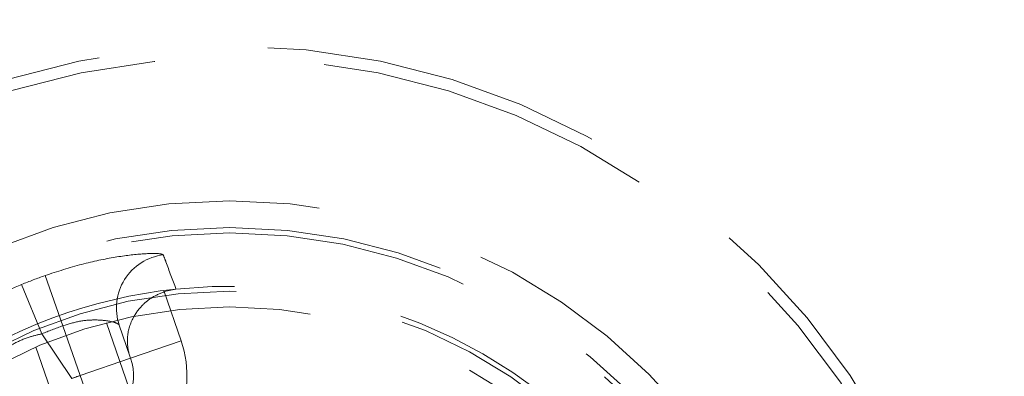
# Model space of a CAD drawing. Header units: millimetres. Extents: x 621 to 813, y 304 to 665.
# Tile 27 of 32: x 635.33 to 639.01, y 651.38 to 652.72. Entities that reach past the tile are written whole.
import ezdxf

# ---------------------------------------------------------------- set-up
doc = ezdxf.new("R2010")
doc.units = ezdxf.units.MM
doc.linetypes.add('HIDDEN', pattern=[1.905, 1.27, -0.635])
doc.styles.add('SLDTEXTSTYLE0', font='TXT', dxfattribs={"width": 0.75})
doc.dimstyles.new('SLDDIMSTYLE0', dxfattribs={"dimtxt": 3.5, "dimasz": 3.556, "dimexe": 0, "dimexo": 0.0625, "dimgap": 0.875, "dimtad": 1, "dimdec": 0, "dimlfac": 5, "dimrnd": 1e-09, "dimzin": 12, "dimdsep": 46, "dimtxsty": 'SLDTEXTSTYLE0', "dimblk1": 'CLOSED', "dimblk2": 'CLOSED', "dimsah": 1, "dimcen": 0.09, "dimadec": 0, "dimazin": 3, "dimtfac": 1, "dimtdec": 0, "dimtofl": 0, "dimtmove": 0, "dimatfit": 3, "dimldrblk": 'CLOSED', "dimfxl": 0, "dimfrac": 2, "dimtolj": 1, "dimtzin": 12, "dimarcsym": 0})

# ---------------------------------------------------------------- blocks, each defined once
blk = doc.blocks.new('_Closed')
at = {"color": 0, "linetype": 'ByBlock', "lineweight": -2}
for p, q in [((-1, 0.166667), (0, 0)), ((-1, 0.166667), (-1, -0.166667)), ((0, 0), (-1, -0.166667)), ((0, 0), (-1, 0))]:
    blk.add_line(p, q, dxfattribs=at)
blk = doc.blocks.new('_D_1')
at = {"color": 7, "linetype": 'Continuous', "lineweight": 0}
for p, q in [((637.117, 664.8182), (669.1588, 664.8182)), ((668.1588, 664.8182), (668.1588, 634.8182)), ((637.117, 634.8182), (669.1588, 634.8182))]:
    blk.add_line(p, q, dxfattribs=at)
at = {"color": 7, "linetype": 'Continuous', "lineweight": 18, "xscale": 3.556, "yscale": 3.556}
for p, rotation in [((668.1588, 664.8182, -92.3711), 90.0000000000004), ((668.1588, 634.8182, -92.3711), 270.0000000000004)]:
    blk.add_blockref('_Closed', p, dxfattribs=dict(at, rotation=rotation))
at = {"color": 7, "linetype": 'Continuous', "lineweight": 18, "char_height": 3.5, "attachment_point": 1, "rotation": 90, "style": 'SLDTEXTSTYLE0'}
for s, insert in [('150', (663.5936, 646.5356)), ('%%c', (663.6471, 641.2571))]:
    blk.add_mtext(s, dxfattribs=dict(at, insert=insert))

msp = doc.modelspace()

# ---------------------------------------------------------------- linework, layer by layer
at = {"color": 7, "linetype": 'HIDDEN', "lineweight": 18}
for p, q in [((635.4935, 651.5701), (635.4266, 651.7581)), ((635.4144, 651.5399), (635.339, 651.7247)), ((635.9164, 651.7076), (635.8726, 651.6979)), ((635.8726, 651.6979), (635.9358, 651.5139)), ((635.6568, 651.5817), (635.7419, 651.3351)), ((635.5576, 651.3838), (635.4935, 651.5701)), ((635.7442, 651.4562), (635.7042, 651.5724)), ((635.4144, 651.5399), (635.5272, 651.3726)), ((635.9358, 651.5139), (635.7467, 651.4489)), ((635.3922, 651.4904), (635.4772, 651.2438)), ((635.7467, 651.4489), (635.5576, 651.3838)), ((635.7467, 651.4489), (635.7442, 651.4562)), ((635.6249, 651.1955), (635.5576, 651.3838))]:
    msp.add_line(p, q, dxfattribs=at)
at = {"color": 7, "linetype": 'Continuous', "lineweight": 25}
for radius in [15, 5.5, 5.2]:
    msp.add_circle((636.117, 649.8182), radius, dxfattribs=at)
at = {"color": 7, "linetype": 'HIDDEN', "lineweight": 18}
for radius in [14.6, 6.5, 5.5145, 2.8, 2.7552, 2.22, 2.12, 2.1, 1.8817, 1.8226]:
    msp.add_circle((636.117, 649.8182), radius, dxfattribs=at)
for centre, radius, start, end in [((635.8934, 651.6371), 0.1999, 96.9901, 198.8887), ((636.117, 649.8182), 2.0591, 109.5898, 112.2009), ((636.117, 649.8182), 1.9, 96.0606, 124.6662), ((636.117, 649.8182), 1.9, 31.9989, 96.0606), ((636.117, 649.8182), 1.8596, 109.5898, 112.2009), ((635.5576, 651.3838), 0.4, 289.6628, 18.9736), ((635.5576, 651.3838), 0.2, 289.6628, 18.9736), ((636.117, 649.8182), 1.6626, 109.6628, 110.7799)]:
    msp.add_arc(centre, radius, start, end, dxfattribs=at)
for points, knots in [([(635.869, 651.8355), (635.8656, 651.8372), (635.8573, 651.8415), (635.7954, 651.8409), (635.6922, 651.8288), (635.5639, 651.8029), (635.4727, 651.7732), (635.4266, 651.7581)], [0, 0, 0, 0, 0.1464486, 0.3568111, 0.5684645, 0.7821801, 1, 1, 1, 1]), ([(635.869, 651.8355), (635.8722, 651.8269), (635.8879, 651.7844), (635.9037, 651.7417), (635.9164, 651.7076)], [0, 0, 0, 0, 0.200867, 1, 1, 1, 1]), ([(635.339, 651.7247), (635.3074, 651.7111), (635.2319, 651.6786), (635.1232, 651.6189), (635.03, 651.5567), (634.9697, 651.5071), (634.9648, 651.4962), (634.9624, 651.4908)], [0, 0, 0, 0, 0.155231, 0.372225, 0.587048, 0.795888, 1, 1, 1, 1]), ([(635.8726, 651.6979), (635.8558, 651.6906), (635.8224, 651.6762), (635.7792, 651.6377), (635.7442, 651.5836), (635.7307, 651.5192), (635.7375, 651.4757), (635.7441, 651.4565), (635.7442, 651.4562)], [0, 0, 0, 0, 0.145707, 0.290796, 0.490773, 0.759979, 0.996603, 1, 1, 1, 1]), ([(635.4935, 651.5701), (635.5146, 651.5766), (635.557, 651.5896), (635.6178, 651.5932), (635.667, 651.5886), (635.6974, 651.5799), (635.7022, 651.5746), (635.7042, 651.5724)], [0, 0, 0, 0, 0.204551, 0.412276, 0.627229, 0.846758, 1, 1, 1, 1]), ([(635.2416, 651.4384), (635.2417, 651.4422), (635.2419, 651.4498), (635.2662, 651.4753), (635.3082, 651.5039), (635.3612, 651.5274), (635.3986, 651.5362), (635.4144, 651.5399)], [0, 0, 0, 0, 0.213595, 0.426586, 0.637701, 0.847303, 1, 1, 1, 1])]:
    msp.add_open_spline(points, degree=3, knots=knots, dxfattribs=at)

# ---------------------------------------------------------------- dimensions: what is measured, and where the dimension line sits
at = {"color": 7, "linetype": 'Continuous', "lineweight": 18}
dim = msp.add_linear_dim(base=(668.1588, 634.8182), p1=(636.117, 664.8182), p2=(636.117, 634.8182), angle=90, text='%%c<>', dimstyle='SLDDIMSTYLE0', dxfattribs=at)
dim.commit()
dim.dimension.update_dxf_attribs({"geometry": '_D_1', "text_midpoint": (668.1588, 647.7755), "dimtype": 160})

doc.saveas('drawing.dxf')
